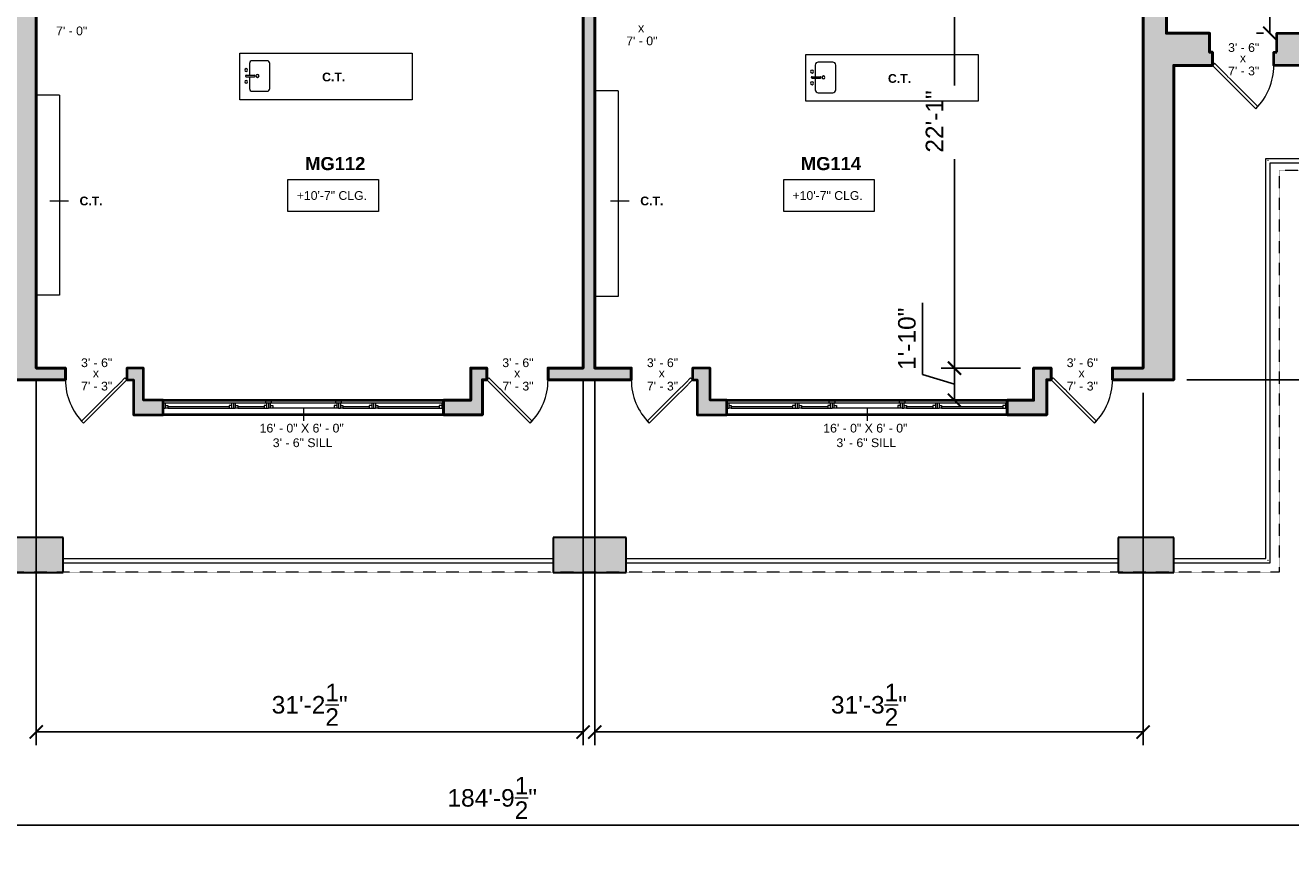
# Model space of a CAD drawing. Header units: inches. Extents: x -2078 to 109126, y -964 to 6385.
# Tile 89 of 256: x 14798 to 15665, y 3975 to 4537. Entities that reach past the tile are written whole.
import ezdxf

# ---------------------------------------------------------------- set-up
doc = ezdxf.new("R2010")
doc.units = ezdxf.units.IN
doc.header["$MEASUREMENT"] = 0
doc.linetypes.add('HIDDEN2', pattern=[0.1875, 0.125, -0.0625])
for name, color, linetype, lineweight in [('A-ANNO', 2, 'Continuous', 5), ('A-ANNO-DIMS', 1, 'Continuous', 9), ('A-CASE', 4, 'Continuous', 9), ('A-COLS', 3, 'Continuous', 9), ('A-DETAIL-1', 4, 'Continuous', 40), ('A-DETL-THIN', 151, 'Continuous', 9), ('A-DOOR', 1, 'Continuous', 18), ('A-FIXT', 150, 'Continuous', 9), ('A-HIDDEN', 2, 'HIDDEN2', 18), ('A-RAILING', 4, 'Continuous', 9), ('A-WALL', 3, 'Continuous', 40), ('A-WINDOWS', 2, 'Continuous', 18)]:
    doc.layers.add(name, color=color, linetype=linetype, lineweight=lineweight)
doc.layers.add('A-HATCH', color=9, linetype='Continuous')
doc.styles.add('Arial_1', font='arial.ttf', dxfattribs={"height": 0.0625})
doc.styles.add('Arial_2', font='arial.ttf', dxfattribs={"height": 3})
doc.styles.add('Arial_B', font='arialbd.ttf', dxfattribs={"height": 4.5})
doc.styles.add('Arial_B_1', font='arialbd.ttf', dxfattribs={"height": 3})
doc.styles.add('Jay Cad', font='arial.ttf', dxfattribs={"height": 0.125})
doc.dimstyles.new('Jay Cad - DIMS', dxfattribs={"dimtxt": 0.125, "dimasz": 0.09375, "dimexe": 0.09375, "dimexo": 0.09375, "dimgap": 0.046875, "dimtad": 1, "dimdec": 1, "dimzin": 0, "dimdsep": 46, "dimlunit": 4, "dimtxsty": 'Jay Cad', "dimblk": 'ARCHTICK', "dimcen": 0.09, "dimclrd": 1, "dimclre": 1, "dimclrt": 256, "dimadec": 0, "dimazin": 0, "dimtfac": 1, "dimtdec": 1, "dimtofl": 0, "dimtmove": 1, "dimatfit": 3, "dimfxl": 1, "dimtolj": 1, "dimtzin": 0, "dimarcsym": 0})

# ---------------------------------------------------------------- blocks, each defined once
blk = doc.blocks.new('JC_DOOR_SINGLE PANEL - SINGLE DOOR-1460746-Munger Science Center _ Ahmanson Lecture Hall-2nd Floor')
at = {"layer": 'A-DOOR', "lineweight": 20}
for p, q in [((-8.7, 34.2), (-10.11, 32.78)), ((-10.11, 32.78), (19.59, 3.09)), ((21, 4.5), (-8.7, 34.2)), ((19.59, 3.09), (21, 4.5))]:
    blk.add_line(p, q, dxfattribs=at)
at = {"layer": 'A-DOOR', "lineweight": 9}
blk.add_arc((21, 4.5), 42, 135, 180, dxfattribs=at)
blk = doc.blocks.new('JC_DOOR_SINGLE PANEL - SINGLE DOOR-1467870-Munger Science Center _ Ahmanson Lecture Hall-2nd Floor')
at = {"layer": 'A-DOOR', "lineweight": 20}
for p, q in [((-8.7, 33.7), (-10.11, 32.28)), ((-10.11, 32.28), (19.59, 2.59)), ((21, 4), (-8.7, 33.7)), ((19.59, 2.59), (21, 4))]:
    blk.add_line(p, q, dxfattribs=at)
at = {"layer": 'A-DOOR', "lineweight": 9}
blk.add_arc((21, 4), 42, 135, 180, dxfattribs=at)
blk = doc.blocks.new('JC_DOOR_SINGLE PANEL - SINGLE DOOR-1467925-Munger Science Center _ Ahmanson Lecture Hall-2nd Floor')
at = {"layer": 'A-DOOR', "lineweight": 20}
for p, q in [((-10.11, -32.28), (19.59, -2.59)), ((21, -4), (-8.7, -33.7)), ((19.59, -2.59), (21, -4)), ((-8.7, -33.7), (-10.11, -32.28))]:
    blk.add_line(p, q, dxfattribs=at)
at = {"layer": 'A-DOOR', "lineweight": 9}
blk.add_arc((21, -4), 42, 180, 225, dxfattribs=at)
blk = doc.blocks.new('JC_OPENING - 36_ x 48_-1468142-Munger Science Center _ Ahmanson Lecture Hall-2nd Floor')
at = {"layer": 'A-WINDOWS'}
for p, q in [((-96.32, -5), (-96.32, 5)), ((-96.32, 5), (-26.44, 5)), ((-22.19, 5), (21.54, 5)), ((25.79, 5), (95.68, 5)), ((95.68, 5), (95.68, -5)), ((95.68, -5), (-96.32, -5))]:
    blk.add_line(p, q, dxfattribs=at)
blk = doc.blocks.new('JC_KITCHEN SINK - SINK-1531844-Munger Science Center _ Ahmanson Lecture Hall-2nd Floor')
at = {"layer": 'A-FIXT'}
for p, q in [((-9.87, 3.57), (-9.87, -6.39)), ((0.12, 5.57), (-7.87, 5.57)), ((0.12, 7.82), (0.12, 2.09)), ((1.12, 7.82), (1.12, 2.09)), ((9.1, 5.57), (1.12, 5.57)), ((11.1, -6.39), (11.1, 3.57)), ((-7.87, -8.39), (9.1, -8.39))]:
    blk.add_line(p, q, dxfattribs=at)
for centre, radius, start, end in [((-3.38, 7.82), 1, 360, 180), ((4.62, 7.82), 1, 360, 180), ((-7.87, 3.57), 2, 90, 180), ((-3.38, 7.82), 1, 180, 0), ((0.62, 0), 1, 360, 180), ((0.62, 0), 1, 180, 0), ((0.62, 7.82), 0.5, 360, 180), ((0.62, 2.09), 0.5, 180, 0), ((4.62, 7.82), 1, 180, 360), ((9.1, 3.57), 2, 360, 90), ((-7.87, -6.39), 2, 180, 270), ((9.1, -6.39), 2, 270, 0)]:
    blk.add_arc(centre, radius, start, end, dxfattribs=at)
blk = doc.blocks.new('Top Rail Type - Top Rail_Internal_-1577929-Munger Science Center _ Ahmanson Lecture Hall-2nd Floor')
at = {"layer": 'A-RAILING'}
for points in [[(1046.4, 132.51), (1046.37, 132.55), (1046.31, 132.61), (1046.25, 132.67), (1046.21, 132.7)], [(1046.4, -141.6), (1046.37, -141.57), (1046.31, -141.51), (1046.25, -141.45), (1046.22, -141.41)]]:
    blk.add_open_spline(points, degree=3, dxfattribs=at)
blk = doc.blocks.new('Top Rail Type - Top Rail_Internal_-V5-Munger Science Center _ Ahmanson Lecture Hall-2nd Floor')
at = {"layer": 'A-RAILING'}
for p, q in [((1044.81, 134.11), (1366, 134.11)), ((1044.81, -140.01), (1044.81, 134.11)), ((1047.81, 131.11), (1363, 131.11)), ((1047.81, -143.01), (1047.81, 131.11)), ((221.23, -140.01), (556.73, -140.01)), ((221.23, -143.01), (556.73, -143.01)), ((606.73, -140.01), (943.73, -140.01)), ((606.73, -143.01), (943.73, -143.01)), ((981.73, -140.01), (1044.81, -140.01)), ((981.73, -143.01), (1047.81, -143.01))]:
    blk.add_line(p, q, dxfattribs=at)
blk = doc.blocks.new('JC- existing door Tag_quad - JC- existing door Tag_quad-839775-Munger Science Center _ Ahmanson Lecture Hall-2nd Floor')
at = {"layer": 'A-ANNO', "insert": (-0.0234, 0.0378), "char_height": 0.0625, "width": 0.0505, "attachment_point": 1, "style": 'Arial_1', "bg_fill": 3, "box_fill_scale": 1.25, "bg_fill_color": 256, "bg_fill_true_color": 13158600, "bg_fill_transparency": 0}
blk.add_mtext('x', dxfattribs=at)
blk = doc.blocks.new('_ArchTick')
at = {"color": 0, "linetype": 'ByBlock', "const_width": 0.15}
blk.add_lwpolyline([(-0.5, -0.5), (0.5, 0.5)], dxfattribs=at)
blk = doc.blocks.new('*D3334')
at = {"layer": 'A-ANNO-DIMS', "color": 1, "lineweight": -2, "transparency": 16777216}
for p, q in [((15188.02, 4292.93), (15188.02, 4043.56)), ((15563.52, 4284.93), (15563.52, 4043.56)), ((15188.02, 4052.56), (15563.52, 4052.56))]:
    blk.add_line(p, q, dxfattribs=at)
at = {"layer": 'Defpoints', "color": 0, "transparency": 16777216}
for p in [(15188.02, 4301.93), (15563.52, 4293.93), (15563.52, 4052.56)]:
    blk.add_point(p, dxfattribs=at)
at = {"layer": 'A-ANNO-DIMS', "color": 1, "lineweight": -2, "transparency": 16777216, "xscale": 9, "yscale": 9, "zscale": 9, "rotation": 180}
blk.add_blockref('_ArchTick', (15188.02, 4052.56), dxfattribs=at)
at = {"layer": 'A-ANNO-DIMS', "color": 1, "lineweight": -2, "transparency": 16777216, "xscale": 9, "yscale": 9, "zscale": 9}
blk.add_blockref('_ArchTick', (15563.52, 4052.56), dxfattribs=at)
at = {"layer": 'A-ANNO-DIMS', "color": 2, "transparency": 16777216, "insert": (15375.77, 4071.22), "char_height": 12, "width": 1.4974, "attachment_point": 5, "style": 'Jay Cad'}
blk.add_mtext('\\A1;31\'-3{\\H1x;\\S1/2;}"', dxfattribs=at)
blk = doc.blocks.new('*D3335')
at = {"layer": 'A-ANNO-DIMS', "color": 1, "lineweight": -2, "transparency": 16777216}
for p, q in [((14805.52, 4292.93), (14805.52, 4043.56)), ((15180.02, 4292.93), (15180.02, 4043.56)), ((14805.52, 4052.56), (15180.02, 4052.56))]:
    blk.add_line(p, q, dxfattribs=at)
at = {"layer": 'Defpoints', "color": 0, "transparency": 16777216}
for p in [(14805.52, 4301.93), (15180.02, 4301.93), (15180.02, 4052.56)]:
    blk.add_point(p, dxfattribs=at)
at = {"layer": 'A-ANNO-DIMS', "color": 1, "lineweight": -2, "transparency": 16777216, "xscale": 9, "yscale": 9, "zscale": 9, "rotation": 180}
blk.add_blockref('_ArchTick', (14805.52, 4052.56), dxfattribs=at)
at = {"layer": 'A-ANNO-DIMS', "color": 1, "lineweight": -2, "transparency": 16777216, "xscale": 9, "yscale": 9, "zscale": 9}
blk.add_blockref('_ArchTick', (15180.02, 4052.56), dxfattribs=at)
at = {"layer": 'A-ANNO-DIMS', "color": 2, "transparency": 16777216, "insert": (14992.77, 4071.22), "char_height": 12, "width": 1.4974, "attachment_point": 5, "style": 'Jay Cad'}
blk.add_mtext('\\A1;31\'-2{\\H1x;\\S1/2;}"', dxfattribs=at)
blk = doc.blocks.new('*D3338')
at = {"layer": 'A-ANNO-DIMS', "color": 1, "lineweight": -2, "transparency": 16777216}
for p, q in [((16226.52, 4500.43), (16226.52, 3979.76)), ((14009.02, 4284.93), (14009.02, 3979.76)), ((14009.02, 3988.76), (16226.52, 3988.76))]:
    blk.add_line(p, q, dxfattribs=at)
at = {"layer": 'Defpoints', "color": 0, "transparency": 16777216}
for p in [(16226.52, 4509.43), (14009.02, 4293.93), (16226.52, 3988.76)]:
    blk.add_point(p, dxfattribs=at)
at = {"layer": 'A-ANNO-DIMS', "color": 1, "lineweight": -2, "transparency": 16777216, "xscale": 9, "yscale": 9, "zscale": 9, "rotation": 180}
blk.add_blockref('_ArchTick', (14009.02, 3988.76), dxfattribs=at)
at = {"layer": 'A-ANNO-DIMS', "color": 1, "lineweight": -2, "transparency": 16777216, "xscale": 9, "yscale": 9, "zscale": 9}
blk.add_blockref('_ArchTick', (16226.52, 3988.76), dxfattribs=at)
at = {"layer": 'A-ANNO-DIMS', "color": 2, "transparency": 16777216, "insert": (15117.77, 4007.41), "char_height": 12, "width": 1.6705, "attachment_point": 5, "style": 'Jay Cad'}
blk.add_mtext('\\A1;184\'-9{\\H1x;\\S1/2;}"', dxfattribs=at)
blk = doc.blocks.new('*D3342')
at = {"layer": 'A-ANNO-DIMS', "color": 1, "lineweight": -2, "transparency": 16777216}
for p, q in [((15979.79, 5048.93), (16404.34, 5048.93)), ((16395.34, 4293.93), (16395.34, 5048.93)), ((15593.52, 4293.93), (16404.34, 4293.93))]:
    blk.add_line(p, q, dxfattribs=at)
at = {"layer": 'Defpoints', "color": 0, "transparency": 16777216}
for p in [(15970.79, 5048.93), (16395.34, 5048.93), (15584.52, 4293.93)]:
    blk.add_point(p, dxfattribs=at)
at = {"layer": 'A-ANNO-DIMS', "color": 1, "lineweight": -2, "transparency": 16777216, "xscale": 9, "yscale": 9, "zscale": 9}
for p, rotation in [((16395.34, 5048.93), 90), ((16395.34, 4293.93), 270)]:
    blk.add_blockref('_ArchTick', p, dxfattribs=dict(at, rotation=rotation))
at = {"layer": 'A-ANNO-DIMS', "color": 2, "transparency": 16777216, "insert": (16384.71, 4671.43), "char_height": 12, "width": 1.1478, "attachment_point": 5, "rotation": 90, "style": 'Jay Cad'}
blk.add_mtext('\\A1;62\'-11"', dxfattribs=at)
blk = doc.blocks.new('*D3347')
at = {"layer": 'A-ANNO-DIMS', "color": 1, "lineweight": -2, "transparency": 16777216}
for p, q in [((15650.2, 4531.43), (15650.2, 4907.93)), ((15650.71, 4907.93), (15659.2, 4907.93)), ((15646.02, 4531.43), (15641.2, 4531.43))]:
    blk.add_line(p, q, dxfattribs=at)
at = {"layer": 'Defpoints', "color": 0, "transparency": 16777216}
for p in [(15641.71, 4907.93), (15650.2, 4907.93), (15655.02, 4531.43)]:
    blk.add_point(p, dxfattribs=at)
at = {"layer": 'A-ANNO-DIMS', "color": 1, "lineweight": -2, "transparency": 16777216, "xscale": 9, "yscale": 9, "zscale": 9}
for p, rotation in [((15650.2, 4907.93), 90), ((15650.2, 4531.43), 270)]:
    blk.add_blockref('_ArchTick', p, dxfattribs=dict(at, rotation=rotation))
at = {"layer": 'A-ANNO-DIMS', "color": 2, "transparency": 16777216, "insert": (15631.54, 4719.68), "char_height": 12, "width": 1.4974, "attachment_point": 5, "rotation": 90, "style": 'Jay Cad'}
blk.add_mtext('\\A1;31\'-4{\\H1x;\\S1/2;}"', dxfattribs=at)
blk = doc.blocks.new('*D3348')
at = {"layer": 'A-ANNO-DIMS', "color": 1, "lineweight": -2, "transparency": 16777216}
for p, q in [((15433.79, 4566.91), (15425.31, 4566.91)), ((15434.31, 4566.91), (15434.31, 4495.56)), ((15434.31, 4301.93), (15434.31, 4445.13)), ((15479.52, 4301.93), (15425.31, 4301.93))]:
    blk.add_line(p, q, dxfattribs=at)
at = {"layer": 'Defpoints', "color": 0, "transparency": 16777216}
for p in [(15442.79, 4566.91), (15434.31, 4301.93), (15488.52, 4301.93)]:
    blk.add_point(p, dxfattribs=at)
at = {"layer": 'A-ANNO-DIMS', "color": 1, "lineweight": -2, "transparency": 16777216, "xscale": 9, "yscale": 9, "zscale": 9}
for p, rotation in [((15434.31, 4566.91), 90), ((15434.31, 4301.93), 270)]:
    blk.add_blockref('_ArchTick', p, dxfattribs=dict(at, rotation=rotation))
at = {"layer": 'A-ANNO-DIMS', "color": 2, "transparency": 16777216, "insert": (15414.63, 4449.63), "char_height": 12, "width": 0.9747, "attachment_point": 1, "rotation": 90, "line_spacing_factor": 0.941778, "style": 'Jay Cad'}
blk.add_mtext('\\A1;22\'-1"', dxfattribs=at)
blk = doc.blocks.new('*D3349')
at = {"layer": 'A-ANNO-DIMS', "color": 1, "lineweight": -2, "transparency": 16777216}
for p, q in [((15412.43, 4297.49), (15412.43, 4346.59)), ((15479.52, 4301.93), (15425.31, 4301.93)), ((15434.31, 4301.93), (15434.31, 4279.93)), ((15434.31, 4290.93), (15412.43, 4297.49)), ((15433.79, 4279.93), (15425.31, 4279.93))]:
    blk.add_line(p, q, dxfattribs=at)
at = {"layer": 'Defpoints', "color": 0, "transparency": 16777216}
for p in [(15488.52, 4301.93), (15434.31, 4279.93), (15442.79, 4279.93)]:
    blk.add_point(p, dxfattribs=at)
at = {"layer": 'A-ANNO-DIMS', "color": 1, "lineweight": -2, "transparency": 16777216, "xscale": 9, "yscale": 9, "zscale": 9}
for p, rotation in [((15434.31, 4301.93), 90), ((15434.31, 4279.93), 270)]:
    blk.add_blockref('_ArchTick', p, dxfattribs=dict(at, rotation=rotation))
at = {"layer": 'A-ANNO-DIMS', "color": 2, "transparency": 16777216, "insert": (15401.81, 4322.04), "char_height": 12, "width": 0.9747, "attachment_point": 5, "rotation": 90, "style": 'Jay Cad'}
blk.add_mtext('\\A1;1\'-10"', dxfattribs=at)

msp = doc.modelspace()

# ---------------------------------------------------------------- hatches: boundary and pattern name
at = {"layer": 'A-DETAIL-1'}
h = msp.add_hatch(color=250, dxfattribs=at)
h.paths.add_polyline_path([(14966.658, 4278.077), (14966.658, 4279.93), (14962.408, 4279.93), (14962.408, 4278.077)])
h.paths.add_polyline_path([(15010.388, 4278.077), (15014.638, 4278.077), (15014.638, 4279.93), (15010.388, 4279.93)])
h = msp.add_hatch(color=250, dxfattribs=at)
h.paths.add_polyline_path([(15396.388, 4278.077), (15400.638, 4278.077), (15400.638, 4279.93), (15396.388, 4279.93)])
h.paths.add_polyline_path([(15352.658, 4278.077), (15352.658, 4279.93), (15348.408, 4279.93), (15348.408, 4278.077)])
at = {"layer": 'A-HATCH'}
h = msp.add_hatch(color=256, dxfattribs=at)
h.dxf.hatch_style = 1
h.paths.add_polyline_path([(14048.023, 4185.93), (14010.023, 4185.93), (14010.023, 4162.156), (14048.023, 4162.156)])
h.paths.add_polyline_path([(14435.023, 4185.93), (14385.023, 4185.93), (14385.023, 4162.156), (14435.023, 4162.156)])
h.paths.add_polyline_path([(14824.023, 4185.93), (14774.023, 4185.93), (14774.023, 4162.156), (14824.023, 4162.156)])
h.paths.add_polyline_path([(15209.523, 4185.93), (15159.523, 4185.93), (15159.523, 4162.156), (15209.523, 4162.156)])
h.paths.add_polyline_path([(15584.523, 4185.93), (15546.523, 4185.93), (15546.523, 4162.156), (15584.523, 4162.156)])

# ---------------------------------------------------------------- linework, layer by layer
at = {"layer": 'A-ANNO'}
for p, q in [((14814.856, 4416.512), (14827.498, 4416.512)), ((15198.856, 4416.512), (15211.498, 4416.512)), ((14988.523, 4274.93), (14988.619, 4265.805)), ((15374.523, 4274.93), (15374.619, 4265.805))]:
    msp.add_line(p, q, dxfattribs=at)
at = {"layer": 'A-CASE'}
for p, q in [((14945.023, 4517.905), (15063.023, 4517.905)), ((14945.023, 4485.905), (14945.023, 4517.905)), ((15063.023, 4517.905), (15063.023, 4485.905)), ((15332.523, 4516.905), (15450.523, 4516.905)), ((15332.523, 4484.905), (15332.523, 4516.905)), ((15450.523, 4516.905), (15450.523, 4484.905)), ((14821.523, 4488.93), (14805.523, 4488.93)), ((14821.523, 4488.93), (14821.523, 4351.93)), ((15204.023, 4491.93), (15188.023, 4491.93)), ((15204.023, 4491.93), (15204.023, 4350.93)), ((15063.023, 4485.905), (14945.023, 4485.905)), ((15450.523, 4484.905), (15332.523, 4484.905)), ((14821.523, 4351.93), (14805.523, 4351.93)), ((15204.023, 4350.93), (15188.023, 4350.93))]:
    msp.add_line(p, q, dxfattribs=at)
at = {"layer": 'A-COLS', "lineweight": 30}
for p, q in [((14824.023, 4185.93), (14774.023, 4185.93)), ((14824.023, 4161.93), (14824.023, 4185.93)), ((15209.523, 4185.93), (15159.523, 4185.93)), ((15159.523, 4185.93), (15159.523, 4161.93)), ((15209.523, 4161.93), (15209.523, 4185.93)), ((15584.523, 4185.93), (15546.523, 4185.93)), ((15546.523, 4185.93), (15546.523, 4161.93)), ((15584.523, 4161.93), (15584.523, 4185.93)), ((14774.023, 4161.93), (14824.023, 4161.93)), ((15159.523, 4161.93), (15209.523, 4161.93)), ((15546.523, 4161.93), (15584.523, 4161.93))]:
    msp.add_line(p, q, dxfattribs=at)
at = {"layer": 'A-DETL-THIN'}
for p, q in [((14966.658, 4279.93), (14962.408, 4279.93)), ((14962.408, 4279.93), (14962.408, 4278.077)), ((14962.408, 4278.077), (14966.658, 4278.077)), ((14966.658, 4278.077), (14966.658, 4279.93)), ((15014.638, 4279.93), (15010.388, 4279.93)), ((15010.388, 4279.93), (15010.388, 4278.077)), ((15010.388, 4278.077), (15014.638, 4278.077)), ((15014.638, 4278.077), (15014.638, 4279.93)), ((15352.658, 4279.93), (15348.408, 4279.93)), ((15348.408, 4279.93), (15348.408, 4278.077)), ((15348.408, 4278.077), (15352.658, 4278.077)), ((15352.658, 4278.077), (15352.658, 4279.93)), ((15400.638, 4279.93), (15396.388, 4279.93)), ((15396.388, 4279.93), (15396.388, 4278.077)), ((15396.388, 4278.077), (15400.638, 4278.077)), ((15400.638, 4278.077), (15400.638, 4279.93))]:
    msp.add_line(p, q, dxfattribs=at)
at = {"layer": 'A-WALL'}
for p, q in [((14892.523, 4279.93), (15084.523, 4279.93)), ((15278.523, 4279.93), (15470.523, 4279.93)), ((15084.523, 4269.93), (14892.523, 4269.93)), ((15470.523, 4269.93), (15278.523, 4269.93))]:
    msp.add_line(p, q, dxfattribs=at)
at = {"layer": 'A-WALL', "lineweight": 50}
for points in [[(15542.523, 4293.93), (15584.523, 4293.93), (15584.523, 4509.43), (15611.023, 4509.43), (15611.023, 4518.43), (15609.023, 4518.43), (15609.023, 4531.43), (15579.523, 4531.43), (15579.523, 4907.93), (15584.523, 4907.93), (15584.523, 4915.93), (15557.523, 4915.93), (15557.523, 4907.93), (15563.523, 4907.93), (15563.523, 4573.905), (15557.023, 4573.905), (15557.023, 4566.905), (15563.523, 4566.905), (15563.523, 4301.93), (15542.523, 4301.93)], [(15084.523, 4279.93), (15084.523, 4269.93), (15111.023, 4269.93), (15111.023, 4293.93), (15114.023, 4293.93), (15114.023, 4301.93), (15103.023, 4301.93), (15103.023, 4279.93)], [(15470.523, 4269.93), (15497.523, 4269.93), (15497.523, 4293.93), (15500.523, 4293.93), (15500.523, 4301.93), (15488.523, 4301.93), (15488.523, 4279.93), (15470.523, 4279.93)]]:
    msp.add_lwpolyline(points, close=True, dxfattribs=at)
at = {"layer": 'A-WALL'}
for points in [[(15655.023, 4518.43), (15655.023, 4531.43), (15680.408, 4531.43), (15680.408, 4509.43), (15653.023, 4509.43), (15653.023, 4518.43)], [(14892.523, 4269.93), (14892.523, 4279.93), (14879.023, 4279.93), (14879.023, 4301.93), (14867.523, 4301.93), (14867.523, 4293.93), (14872.023, 4293.93), (14872.023, 4269.93)], [(15278.523, 4279.93), (15267.023, 4279.93), (15267.023, 4301.93), (15255.023, 4301.93), (15255.023, 4293.93), (15258.023, 4293.93), (15258.023, 4269.93), (15278.523, 4269.93)]]:
    msp.add_lwpolyline(points, close=True, dxfattribs=at)
at = {"layer": 'A-WINDOWS', "lineweight": 9}
for p, q in [((14892.523, 4278.077), (14893.773, 4278.077)), ((14892.523, 4278.077), (14892.523, 4274.577)), ((14892.523, 4274.577), (14893.773, 4274.577)), ((14893.773, 4278.077), (14893.773, 4274.577)), ((14893.773, 4278.077), (14939.28, 4278.077)), ((14893.773, 4276.327), (14895.523, 4276.327)), ((14895.523, 4274.577), (14893.773, 4274.577)), ((14895.523, 4276.327), (14895.523, 4274.577)), ((14937.53, 4275.452), (14895.523, 4275.452)), ((14895.523, 4274.577), (14937.53, 4274.577)), ((14939.28, 4276.327), (14937.53, 4276.327)), ((14937.53, 4276.327), (14937.53, 4274.577)), ((14937.53, 4274.577), (14939.28, 4274.577)), ((14939.28, 4278.077), (14940.53, 4278.077)), ((14939.28, 4278.077), (14939.28, 4274.577)), ((14939.28, 4274.577), (14940.53, 4274.577)), ((14940.53, 4278.077), (14940.53, 4274.577)), ((14940.53, 4278.077), (14941.78, 4278.077)), ((14940.53, 4278.077), (14940.53, 4274.577)), ((14940.53, 4274.577), (14941.78, 4274.577)), ((14941.78, 4278.077), (14941.78, 4274.577)), ((14941.78, 4278.077), (14962.408, 4278.077)), ((14941.78, 4276.327), (14943.53, 4276.327)), ((14943.53, 4274.577), (14941.78, 4274.577)), ((14943.53, 4276.327), (14943.53, 4274.577)), ((14961.533, 4275.452), (14943.53, 4275.452)), ((14943.53, 4274.577), (14961.533, 4274.577)), ((14963.283, 4276.327), (14961.533, 4276.327)), ((14961.533, 4276.327), (14961.533, 4274.577)), ((14961.533, 4274.577), (14963.283, 4274.577)), ((14963.283, 4278.077), (14963.283, 4274.577)), ((14963.283, 4274.577), (14964.533, 4274.577)), ((14964.533, 4278.077), (14964.533, 4274.577)), ((15012.513, 4274.577), (14964.533, 4274.577)), ((14965.783, 4278.077), (14965.783, 4274.577)), ((14965.783, 4276.327), (14967.533, 4276.327)), ((14966.658, 4278.077), (15010.388, 4278.077)), ((14967.533, 4276.327), (14967.533, 4274.577)), ((15011.263, 4276.327), (15009.513, 4276.327)), ((15009.513, 4276.327), (15009.513, 4274.577)), ((15011.263, 4278.077), (15011.263, 4274.577)), ((15012.513, 4278.077), (15012.513, 4274.577)), ((15012.513, 4278.077), (15012.513, 4274.577)), ((15012.513, 4274.577), (15013.763, 4274.577)), ((15013.763, 4278.077), (15013.763, 4274.577)), ((15013.763, 4276.327), (15015.513, 4276.327)), ((15015.513, 4274.577), (15013.763, 4274.577)), ((15014.638, 4278.077), (15035.267, 4278.077)), ((15015.513, 4276.327), (15015.513, 4274.577)), ((15033.517, 4275.452), (15015.513, 4275.452)), ((15015.513, 4274.577), (15033.517, 4274.577)), ((15035.267, 4276.327), (15033.517, 4276.327)), ((15033.517, 4276.327), (15033.517, 4274.577)), ((15033.517, 4274.577), (15035.267, 4274.577)), ((15035.267, 4278.077), (15036.517, 4278.077)), ((15035.267, 4278.077), (15035.267, 4274.577)), ((15035.267, 4274.577), (15036.517, 4274.577)), ((15036.517, 4278.077), (15037.767, 4278.077)), ((15036.517, 4278.077), (15036.517, 4274.577)), ((15036.517, 4278.077), (15036.517, 4274.577)), ((15036.517, 4274.577), (15037.767, 4274.577)), ((15037.767, 4278.077), (15037.767, 4274.577)), ((15037.767, 4278.077), (15083.273, 4278.077)), ((15037.767, 4276.327), (15039.517, 4276.327)), ((15039.517, 4274.577), (15037.767, 4274.577)), ((15039.517, 4276.327), (15039.517, 4274.577)), ((15081.523, 4275.452), (15039.517, 4275.452)), ((15039.517, 4274.577), (15081.523, 4274.577)), ((15083.273, 4276.327), (15081.523, 4276.327)), ((15081.523, 4276.327), (15081.523, 4274.577)), ((15081.523, 4274.577), (15083.273, 4274.577)), ((15083.273, 4278.077), (15084.523, 4278.077)), ((15083.273, 4278.077), (15083.273, 4274.577)), ((15083.273, 4274.577), (15084.523, 4274.577)), ((15084.523, 4278.077), (15084.523, 4274.577)), ((15278.523, 4278.077), (15279.773, 4278.077)), ((15278.523, 4278.077), (15278.523, 4274.577)), ((15278.523, 4274.577), (15279.773, 4274.577)), ((15279.773, 4278.077), (15279.773, 4274.577)), ((15279.773, 4278.077), (15325.28, 4278.077)), ((15279.773, 4276.327), (15281.523, 4276.327)), ((15281.523, 4274.577), (15279.773, 4274.577)), ((15281.523, 4276.327), (15281.523, 4274.577)), ((15323.53, 4275.452), (15281.523, 4275.452)), ((15281.523, 4274.577), (15323.53, 4274.577)), ((15325.28, 4276.327), (15323.53, 4276.327)), ((15323.53, 4276.327), (15323.53, 4274.577)), ((15323.53, 4274.577), (15325.28, 4274.577)), ((15325.28, 4278.077), (15326.53, 4278.077)), ((15325.28, 4278.077), (15325.28, 4274.577)), ((15325.28, 4274.577), (15326.53, 4274.577)), ((15326.53, 4278.077), (15326.53, 4274.577)), ((15326.53, 4278.077), (15327.78, 4278.077)), ((15326.53, 4278.077), (15326.53, 4274.577)), ((15326.53, 4274.577), (15327.78, 4274.577)), ((15327.78, 4278.077), (15327.78, 4274.577)), ((15327.78, 4278.077), (15348.408, 4278.077)), ((15327.78, 4276.327), (15329.53, 4276.327)), ((15329.53, 4274.577), (15327.78, 4274.577)), ((15329.53, 4276.327), (15329.53, 4274.577)), ((15347.533, 4275.452), (15329.53, 4275.452)), ((15329.53, 4274.577), (15347.533, 4274.577)), ((15349.283, 4276.327), (15347.533, 4276.327)), ((15347.533, 4276.327), (15347.533, 4274.577)), ((15347.533, 4274.577), (15349.283, 4274.577)), ((15349.283, 4278.077), (15349.283, 4274.577)), ((15349.283, 4274.577), (15350.533, 4274.577)), ((15350.533, 4278.077), (15350.533, 4274.577)), ((15398.513, 4274.577), (15350.533, 4274.577)), ((15351.783, 4278.077), (15351.783, 4274.577)), ((15351.783, 4276.327), (15353.533, 4276.327)), ((15352.658, 4278.077), (15396.388, 4278.077)), ((15353.533, 4276.327), (15353.533, 4274.577)), ((15397.263, 4276.327), (15395.513, 4276.327)), ((15395.513, 4276.327), (15395.513, 4274.577)), ((15397.263, 4278.077), (15397.263, 4274.577)), ((15398.513, 4278.077), (15398.513, 4274.577)), ((15398.513, 4278.077), (15398.513, 4274.577)), ((15398.513, 4274.577), (15399.763, 4274.577)), ((15399.763, 4278.077), (15399.763, 4274.577)), ((15399.763, 4276.327), (15401.513, 4276.327)), ((15401.513, 4274.577), (15399.763, 4274.577)), ((15400.638, 4278.077), (15421.267, 4278.077)), ((15401.513, 4276.327), (15401.513, 4274.577)), ((15419.517, 4275.452), (15401.513, 4275.452)), ((15401.513, 4274.577), (15419.517, 4274.577)), ((15421.267, 4276.327), (15419.517, 4276.327)), ((15419.517, 4276.327), (15419.517, 4274.577)), ((15419.517, 4274.577), (15421.267, 4274.577)), ((15421.267, 4278.077), (15422.517, 4278.077)), ((15421.267, 4278.077), (15421.267, 4274.577)), ((15421.267, 4274.577), (15422.517, 4274.577)), ((15422.517, 4278.077), (15423.767, 4278.077)), ((15422.517, 4278.077), (15422.517, 4274.577)), ((15422.517, 4278.077), (15422.517, 4274.577)), ((15422.517, 4274.577), (15423.767, 4274.577)), ((15423.767, 4278.077), (15423.767, 4274.577)), ((15423.767, 4278.077), (15469.273, 4278.077)), ((15423.767, 4276.327), (15425.517, 4276.327)), ((15425.517, 4274.577), (15423.767, 4274.577)), ((15425.517, 4276.327), (15425.517, 4274.577)), ((15467.523, 4275.452), (15425.517, 4275.452)), ((15425.517, 4274.577), (15467.523, 4274.577)), ((15469.273, 4276.327), (15467.523, 4276.327)), ((15467.523, 4276.327), (15467.523, 4274.577)), ((15467.523, 4274.577), (15469.273, 4274.577)), ((15469.273, 4278.077), (15470.523, 4278.077)), ((15469.273, 4278.077), (15469.273, 4274.577)), ((15469.273, 4274.577), (15470.523, 4274.577)), ((15470.523, 4278.077), (15470.523, 4274.577))]:
    msp.add_line(p, q, dxfattribs=at)

# ---------------------------------------------------------------- block references
at = {"layer": 'A-FIXT', "rotation": 90.00000000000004}
for p in [(14957.095, 4501.555), (15344.595, 4500.555)]:
    msp.add_blockref('JC_KITCHEN SINK - SINK-1531844-Munger Science Center _ Ahmanson Lecture Hall-2nd Floor', p, dxfattribs=at)
at = {"layer": 'A-WINDOWS'}
for p in [(14988.846, 4274.93), (15374.846, 4274.93)]:
    msp.add_blockref('JC_OPENING - 36_ x 48_-1468142-Munger Science Center _ Ahmanson Lecture Hall-2nd Floor', p, dxfattribs=at)

# ---------------------------------------------------------------- texts
at = {"layer": 'A-ANNO', "char_height": 6, "width": 26.967, "attachment_point": 1, "style": 'Arial_2', "bg_fill": 3, "box_fill_scale": 1.25, "bg_fill_color": 256, "bg_fill_true_color": 13158600, "bg_fill_transparency": 0}
for s, insert in [('3\' - 6"', (15621.714, 4524.636)), ('7\' - 3"', (15621.714, 4508.613))]:
    msp.add_mtext(s, dxfattribs=dict(at, insert=insert))
at = {"layer": 'A-ANNO', "attachment_point": 1}
for s, insert, char_height, width, style in [('C.T.', (15001.296, 4504.464), 6, 19.998, 'Arial_B'), ('C.T.', (15388.796, 4503.464), 6, 19.998, 'Arial_B'), ('MG112', (14989.644, 4446.619), 9, 121.503, 'Arial_B_1'), ('MG114', (15329.144, 4446.619), 9, 121.503, 'Arial_B_1'), ('C.T.', (14835.178, 4419.512), 6, 19.998, 'Arial_B'), ('C.T.', (15219.178, 4419.512), 6, 19.998, 'Arial_B'), ('16\' - 0" X 6\' - 0"', (14958.496, 4263.805), 6, 72.72, 'Arial_2'), ('16\' - 0" X 6\' - 0"', (15344.496, 4263.805), 6, 72.72, 'Arial_2'), ('3\' - 6" SILL', (14967.496, 4253.805), 6, 51.207, 'Arial_2'), ('3\' - 6" SILL', (15353.496, 4253.805), 6, 51.207, 'Arial_2')]:
    msp.add_mtext(s, dxfattribs=dict(at, insert=insert, char_height=char_height, width=width, style=style))

# ---------------------------------------------------------------- dimensions: what is measured, and where the dimension line sits
at = {"layer": 'A-ANNO-DIMS'}
dim = msp.add_linear_dim(base=(15434.31, 4301.93), p1=(15442.795, 4566.905), p2=(15488.523, 4301.93), angle=90, dimstyle='Jay Cad - DIMS', override={"dimclrt": 2}, dxfattribs=at)
dim.commit()
dim.dimension.update_dxf_attribs({"geometry": '*D3348', "text_midpoint": (15422.626, 4470.343), "dimtype": 160, "text_rotation": 90})
dim = msp.add_linear_dim(base=(15434.31, 4279.93), p1=(15488.523, 4301.93), p2=(15442.795, 4279.93), angle=90, dimstyle='Jay Cad - DIMS', override={"dimclrt": 2}, dxfattribs=at)
dim.commit()
dim.dimension.update_dxf_attribs({"geometry": '*D3349', "text_midpoint": (15401.806, 4301.993)})

# ---------------------------------------------------------------- next in the draw order: hatches: boundary and pattern name
at = {"layer": 'A-HATCH'}
h = msp.add_hatch(color=256, dxfattribs=at)
h.dxf.hatch_style = 1
h.paths.add_polyline_path([(14030.023, 4907.93), (14036.023, 4907.93), (14036.023, 4915.93), (14022.023, 4915.93), (14022.023, 4863.93), (13923.843, 4863.93), (13899.881, 4843.824), (13898.62, 4845.327), (13892.492, 4840.184), (13909.265, 4820.195), (13909.265, 4793.433), (13921.478, 4793.433), (13921.478, 4835.433), (13923.103, 4835.433), (13923.103, 4799.433), (13923.103, 4793.433), (13925.291, 4793.433), (13925.291, 4857.312), (14009.023, 4857.312), (14009.023, 4745.306), (13925.291, 4745.306), (13925.291, 4750.433), (13919.291, 4750.433), (13919.291, 4751.433), (13909.546, 4751.433), (13909.546, 4730.033), (13930.277, 4722.488), (13934.003, 4732.725), (13962.238, 4722.448), (13958.512, 4712.211), (13981.453, 4703.861), (13971.766, 4691.757), (13990.46, 4676.797), (14004.818, 4694.738), (14009.023, 4694.738), (14009.023, 4293.93), (14052.023, 4293.93), (14052.023, 4301.93), (14030.023, 4301.93), (14030.023, 4569.405), (14055.023, 4569.405), (14055.023, 4601.905), (14030.023, 4601.905)])
h.paths.add_polyline_path([(14365.023, 4915.93), (14072.023, 4915.93), (14072.023, 4907.93), (14365.023, 4907.93)])
h.paths.add_polyline_path([(14415.023, 4907.93), (14444.023, 4907.93), (14444.023, 4915.93), (14414.023, 4915.93), (14414.023, 4938.93), (14407.023, 4938.93), (14407.023, 4915.93), (14401.023, 4915.93), (14401.023, 4907.93), (14407.023, 4907.93), (14407.023, 4301.93), (14382.523, 4301.93), (14382.523, 4293.93), (14439.023, 4293.93), (14439.023, 4301.93), (14415.023, 4301.93), (14415.023, 4566.905), (14445.023, 4566.905), (14445.023, 4573.905), (14440.023, 4573.905), (14440.023, 4600.905), (14415.023, 4600.905)])
h.paths.add_polyline_path([(14119.023, 4279.93), (14104.023, 4279.93), (14104.023, 4301.93), (14094.023, 4301.93), (14094.023, 4293.93), (14096.023, 4293.93), (14096.023, 4269.93), (14119.023, 4269.93)])
h.paths.add_polyline_path([(14337.023, 4293.93), (14340.523, 4293.93), (14340.523, 4301.93), (14328.023, 4301.93), (14328.023, 4279.93), (14311.023, 4279.93), (14311.023, 4269.93), (14337.023, 4269.93)])
h.paths.add_polyline_path([(14507.523, 4279.93), (14492.023, 4279.93), (14492.023, 4301.93), (14481.023, 4301.93), (14481.023, 4293.93), (14483.023, 4293.93), (14483.023, 4269.93), (14507.523, 4269.93)])
h.paths.add_polyline_path([(14724.523, 4293.93), (14727.523, 4293.93), (14727.523, 4301.93), (14715.523, 4301.93), (14715.523, 4279.93), (14699.523, 4279.93), (14699.523, 4269.93), (14724.523, 4269.93)])
h.paths.add_polyline_path([(14825.523, 4301.93), (14805.523, 4301.93), (14805.523, 4566.905), (14835.523, 4566.905), (14835.523, 4573.905), (14830.523, 4573.905), (14830.523, 4600.905), (14805.523, 4600.905), (14805.523, 4907.93), (14830.523, 4907.93), (14830.523, 4915.93), (14784.523, 4915.93), (14784.523, 4907.93), (14790.523, 4907.93), (14790.523, 4573.905), (14783.523, 4573.905), (14783.523, 4566.905), (14790.523, 4566.905), (14790.523, 4301.93), (14769.523, 4301.93), (14769.523, 4293.93), (14825.523, 4293.93)])
h.paths.add_polyline_path([(14892.523, 4279.93), (14879.023, 4279.93), (14879.023, 4301.93), (14867.523, 4301.93), (14867.523, 4293.93), (14872.023, 4293.93), (14872.023, 4269.93), (14892.523, 4269.93)])
h.paths.add_polyline_path([(15111.023, 4293.93), (15114.023, 4293.93), (15114.023, 4301.93), (15103.023, 4301.93), (15103.023, 4279.93), (15084.523, 4279.93), (15084.523, 4269.93), (15111.023, 4269.93)])
h.paths.add_polyline_path([(15213.023, 4301.93), (15188.023, 4301.93), (15188.023, 4566.905), (15217.023, 4566.905), (15217.023, 4573.905), (15213.023, 4573.905), (15213.023, 4601.905), (15188.023, 4601.905), (15188.023, 4907.93), (15218.023, 4907.93), (15218.023, 4915.93), (15174.023, 4915.93), (15174.023, 4907.93), (15180.023, 4907.93), (15180.023, 4573.905), (15174.023, 4573.905), (15174.023, 4566.905), (15180.023, 4566.905), (15180.023, 4301.93), (15156.023, 4301.93), (15156.023, 4293.93), (15213.023, 4293.93)])
h.paths.add_polyline_path([(15278.523, 4279.93), (15267.023, 4279.93), (15267.023, 4301.93), (15255.023, 4301.93), (15255.023, 4293.93), (15258.023, 4293.93), (15258.023, 4269.93), (15278.523, 4269.93)])
h.paths.add_polyline_path([(15497.523, 4293.93), (15500.523, 4293.93), (15500.523, 4301.93), (15488.523, 4301.93), (15488.523, 4279.93), (15470.523, 4279.93), (15470.523, 4269.93), (15497.523, 4269.93)])
h.paths.add_polyline_path([(15584.523, 4509.43), (15611.023, 4509.43), (15611.023, 4518.43), (15609.023, 4518.43), (15609.023, 4531.43), (15579.523, 4531.43), (15579.523, 4907.93), (15584.523, 4907.93), (15584.523, 4915.93), (15557.523, 4915.93), (15557.523, 4907.93), (15563.523, 4907.93), (15563.523, 4573.905), (15557.023, 4573.905), (15557.023, 4566.905), (15563.523, 4566.905), (15563.523, 4301.93), (15542.523, 4301.93), (15542.523, 4293.93), (15584.523, 4293.93)])
h.paths.add_polyline_path([(15521.523, 4915.93), (15254.023, 4915.93), (15254.023, 4907.93), (15521.523, 4907.93)])
h.paths.add_polyline_path([(15138.023, 4915.93), (14866.523, 4915.93), (14866.523, 4907.93), (15138.023, 4907.93)])
h.paths.add_polyline_path([(14748.523, 4915.93), (14480.023, 4915.93), (14480.023, 4907.93), (14748.523, 4907.93)])
h.paths.add_polyline_path([(15680.408, 4531.43), (15655.023, 4531.43), (15655.023, 4518.43), (15653.023, 4518.43), (15653.023, 4509.43), (15680.408, 4509.43)])
h.paths.add_polyline_path([(15752.408, 4531.43), (15728.408, 4531.43), (15728.408, 4509.43), (15752.408, 4509.43)])
h.paths.add_polyline_path([(15824.158, 4531.43), (15800.408, 4531.43), (15800.408, 4509.43), (15824.158, 4509.43)])
h.paths.add_polyline_path([(15968.523, 4531.43), (15918.107, 4531.43), (15918.107, 4562.43), (15911.107, 4562.43), (15911.107, 4555.43), (15874.107, 4555.43), (15874.107, 4531.43), (15872.158, 4531.43), (15872.158, 4509.43), (15970.523, 4509.43), (15970.523, 4518.43), (15968.523, 4518.43)])
h.paths.add_polyline_path([(16136.773, 4531.43), (16014.523, 4531.43), (16014.523, 4518.43), (16012.523, 4518.43), (16012.523, 4509.43), (16136.773, 4509.43)])
h.paths.add_polyline_path([(16226.523, 4555.18), (16204.523, 4555.18), (16204.523, 4531.43), (16182.773, 4531.43), (16182.773, 4509.43), (16226.523, 4509.43)])
h.paths.add_polyline_path([(16226.523, 4623.93), (16218.523, 4623.93), (16218.523, 4622.43), (16204.523, 4622.43), (16204.523, 4601.18), (16226.523, 4601.18)])
h.paths.add_polyline_path([(16246.986, 4694.93), (16218.523, 4694.93), (16218.523, 4669.93), (16242.709, 4669.93, 0.028874)])
h.paths.add_polyline_path([(16242.709, 4768.93), (16218.523, 4768.93), (16218.523, 4740.93), (16247.301, 4740.93, 0.0323085)])
h.paths.add_polyline_path([(16226.523, 4839.93), (16204.523, 4839.93), (16204.523, 4816.93), (16218.523, 4816.93), (16218.523, 4814.93), (16226.523, 4814.93)])
h.paths.add_polyline_path([(16226.523, 4929.93), (16182.273, 4929.93), (16182.273, 4907.93), (16204.523, 4907.93), (16204.523, 4885.93), (16226.523, 4885.93)])
h.paths.add_polyline_path([(16136.273, 4929.93), (16015.023, 4929.93), (16015.023, 4919.93), (16017.523, 4919.93), (16017.523, 4907.93), (16136.273, 4907.93)])
h.paths.add_polyline_path([(15970.79, 4965.93), (15933.791, 4965.93), (15933.791, 4972.93), (15925.791, 4972.93), (15925.791, 4915.93), (15620.523, 4915.93), (15620.523, 4907.93), (15911.107, 4907.93), (15911.107, 4901.93), (15918.107, 4901.93), (15918.107, 4907.93), (15970.523, 4907.93), (15970.523, 4919.93), (15973.023, 4919.93), (15973.023, 4929.93), (15970.79, 4929.93)])
h.paths.add_polyline_path([(15970.791, 5048.93), (15861.023, 5048.93), (15861.023, 5033.93), (15925.791, 5033.93), (15925.791, 5008.93), (15933.791, 5008.93), (15933.791, 5033.93), (15970.791, 5033.93)])
h.paths.add_polyline_path([(15813.023, 5048.93), (15789.023, 5048.93), (15789.023, 5033.93), (15813.023, 5033.93)])
h.paths.add_polyline_path([(15741.023, 5048.93), (15717.023, 5048.93), (15717.023, 5033.93), (15741.023, 5033.93)])
h.paths.add_polyline_path([(15590.317, 4897.337), (15614.665, 4897.337), (15614.665, 4909.701), (15590.317, 4909.701)], flags=9)
h.paths.add_polyline_path([(15590.362, 4913.359), (15614.71, 4913.359), (15614.71, 4925.724), (15590.362, 4925.724)], flags=9)

# ---------------------------------------------------------------- next in the draw order: block references
at = {"layer": 'A-DOOR', "rotation": 180}
msp.add_blockref('JC_DOOR_SINGLE PANEL - SINGLE DOOR-1460746-Munger Science Center _ Ahmanson Lecture Hall-2nd Floor', (15632.023, 4513.93), dxfattribs=at)

# ---------------------------------------------------------------- next in the draw order: dimensions: what is measured, and where the dimension line sits
at = {"layer": 'A-ANNO-DIMS'}
dim = msp.add_linear_dim(base=(15650.2, 4907.93), p1=(15655.023, 4531.43), p2=(15641.715, 4907.93), angle=90, dimstyle='Jay Cad - DIMS', override={"dimclrt": 2}, dxfattribs=at)
dim.commit()
dim.dimension.update_dxf_attribs({"geometry": '*D3347', "text_midpoint": (15631.545, 4719.68)})

# ---------------------------------------------------------------- next in the draw order: block references
at = {"layer": 'A-ANNO', "xscale": 96, "yscale": 96, "zscale": 96}
msp.add_blockref('JC- existing door Tag_quad - JC- existing door Tag_quad-839775-Munger Science Center _ Ahmanson Lecture Hall-2nd Floor', (15632.023, 4513.93), dxfattribs=at)

# ---------------------------------------------------------------- next in the draw order: texts
at = {"layer": 'A-ANNO', "char_height": 6, "attachment_point": 1, "style": 'Arial_2', "bg_fill": 3, "box_fill_scale": 1.25, "bg_fill_color": 256, "bg_fill_true_color": 13158600, "bg_fill_transparency": 0}
for s, insert, width in [('7\' - 0"', (14819.099, 4536.051), 26.967), ('7\' - 0"', (15209.579, 4529.217), 26.967), ('+10\'-7" CLG.', (14983.915, 4423.239), 60.297), ('+10\'-7" CLG.', (15323.415, 4423.239), 60.297), ('3\' - 6"', (14836.214, 4308.636), 26.967), ('3\' - 6"', (15124.714, 4308.636), 26.967), ('3\' - 6"', (15223.714, 4308.636), 26.967), ('3\' - 6"', (15511.214, 4308.636), 26.967), ('7\' - 3"', (14836.214, 4292.613), 26.967), ('7\' - 3"', (15124.714, 4292.613), 26.967), ('7\' - 3"', (15223.714, 4292.613), 26.967), ('7\' - 3"', (15511.214, 4292.613), 26.967)]:
    msp.add_mtext(s, dxfattribs=dict(at, insert=insert, width=width))

# ---------------------------------------------------------------- next in the draw order: linework, layer by layer
at = {"layer": 'A-ANNO', "flags": 128}
for points in [[(14977.915, 4431.239), (15039.918, 4431.239), (15039.918, 4409.223), (14977.915, 4409.223)], [(15317.415, 4431.239), (15379.418, 4431.239), (15379.418, 4409.223), (15317.415, 4409.223)]]:
    msp.add_lwpolyline(points, close=True, dxfattribs=at)
at = {"layer": 'A-WALL', "lineweight": 50}
msp.add_lwpolyline([(14830.523, 4573.905), (14830.523, 4600.905), (14805.523, 4600.905), (14805.523, 4907.93), (14830.523, 4907.93), (14830.523, 4915.93), (14784.523, 4915.93), (14784.523, 4907.93), (14790.523, 4907.93), (14790.523, 4573.905), (14783.523, 4573.905), (14783.523, 4566.905), (14790.523, 4566.905), (14790.523, 4301.93), (14769.523, 4301.93), (14769.523, 4293.93), (14825.523, 4293.93), (14825.523, 4301.93), (14805.523, 4301.93), (14805.523, 4566.905), (14835.523, 4566.905), (14835.523, 4573.905)], close=True, dxfattribs=at)

# ---------------------------------------------------------------- next in the draw order: block references
at = {"layer": 'A-ANNO', "xscale": 96, "yscale": 96, "zscale": 96}
msp.add_blockref('JC- existing door Tag_quad - JC- existing door Tag_quad-839775-Munger Science Center _ Ahmanson Lecture Hall-2nd Floor', (15219.889, 4534.533), dxfattribs=at)
at = {"layer": 'A-DOOR'}
for p in [(14846.523, 4297.93), (15234.023, 4297.93)]:
    msp.add_blockref('JC_DOOR_SINGLE PANEL - SINGLE DOOR-1467925-Munger Science Center _ Ahmanson Lecture Hall-2nd Floor', p, dxfattribs=at)
at = {"layer": 'A-DOOR', "rotation": 180}
for p in [(15135.023, 4297.93), (15521.523, 4297.93)]:
    msp.add_blockref('JC_DOOR_SINGLE PANEL - SINGLE DOOR-1467870-Munger Science Center _ Ahmanson Lecture Hall-2nd Floor', p, dxfattribs=at)
at = {"layer": 'A-RAILING'}
for name in ['Top Rail Type - Top Rail_Internal_-V5-Munger Science Center _ Ahmanson Lecture Hall-2nd Floor', 'Top Rail Type - Top Rail_Internal_-1577929-Munger Science Center _ Ahmanson Lecture Hall-2nd Floor']:
    msp.add_blockref(name, (14602.796, 4311.55), dxfattribs=at)

# ---------------------------------------------------------------- next in the draw order: dimensions: what is measured, and where the dimension line sits
at = {"layer": 'A-ANNO-DIMS'}
dim = msp.add_linear_dim(base=(16395.34, 5048.93), p1=(15584.523, 4293.93), p2=(15970.791, 5048.93), angle=90, dimstyle='Jay Cad - DIMS', override={"dimclrt": 2}, dxfattribs=at)
dim.commit()
dim.dimension.update_dxf_attribs({"geometry": '*D3342', "text_midpoint": (16384.713, 4671.43)})

# ---------------------------------------------------------------- next in the draw order: linework, layer by layer
at = {"layer": 'A-WALL', "lineweight": 50}
msp.add_lwpolyline([(15213.023, 4573.905), (15213.023, 4601.905), (15188.023, 4601.905), (15188.023, 4907.93), (15218.023, 4907.93), (15218.023, 4915.93), (15174.023, 4915.93), (15174.023, 4907.93), (15180.023, 4907.93), (15180.023, 4573.905), (15174.023, 4573.905), (15174.023, 4566.905), (15180.023, 4566.905), (15180.023, 4301.93), (15156.023, 4301.93), (15156.023, 4293.93), (15213.023, 4293.93), (15213.023, 4301.93), (15188.023, 4301.93), (15188.023, 4566.905), (15217.023, 4566.905), (15217.023, 4573.905)], close=True, dxfattribs=at)

# ---------------------------------------------------------------- next in the draw order: block references
at = {"layer": 'A-ANNO', "xscale": 96, "yscale": 96, "zscale": 96}
for p in [(14846.523, 4297.93), (15135.023, 4297.93), (15234.023, 4297.93), (15521.523, 4297.93)]:
    msp.add_blockref('JC- existing door Tag_quad - JC- existing door Tag_quad-839775-Munger Science Center _ Ahmanson Lecture Hall-2nd Floor', p, dxfattribs=at)

# ---------------------------------------------------------------- next in the draw order: linework, layer by layer
at = {"layer": 'A-HIDDEN', "lineweight": 20}
msp.add_lwpolyline([(16040.621, 4509.43), (16040.621, 4437.438), (15656.626, 4437.438), (15656.626, 4162.156), (13936.833, 4162.156), (13936.833, 4515.349), (13903.799, 4572.567), (13746.053, 4544.573), (13628.836, 4611.925)], dxfattribs=at)

# ---------------------------------------------------------------- next in the draw order: dimensions: what is measured, and where the dimension line sits
at = {"layer": 'A-ANNO-DIMS'}
for base, p1, p2, picture, middle in [((16226.523, 3988.757), (14009.023, 4293.93), (16226.523, 4509.43), '*D3338', (15117.773, 4007.408)), ((15180.023, 4052.564), (14805.523, 4301.93), (15180.023, 4301.93), '*D3335', (14992.773, 4071.219)), ((15563.523, 4052.564), (15188.023, 4301.93), (15563.523, 4293.93), '*D3334', (15375.773, 4071.219))]:
    dim = msp.add_linear_dim(base=base, p1=p1, p2=p2, dimstyle='Jay Cad - DIMS', override={"dimclrt": 2}, dxfattribs=at)
    dim.commit()
    dim.dimension.update_dxf_attribs({"geometry": picture, "text_midpoint": middle})

doc.saveas('drawing.dxf')
